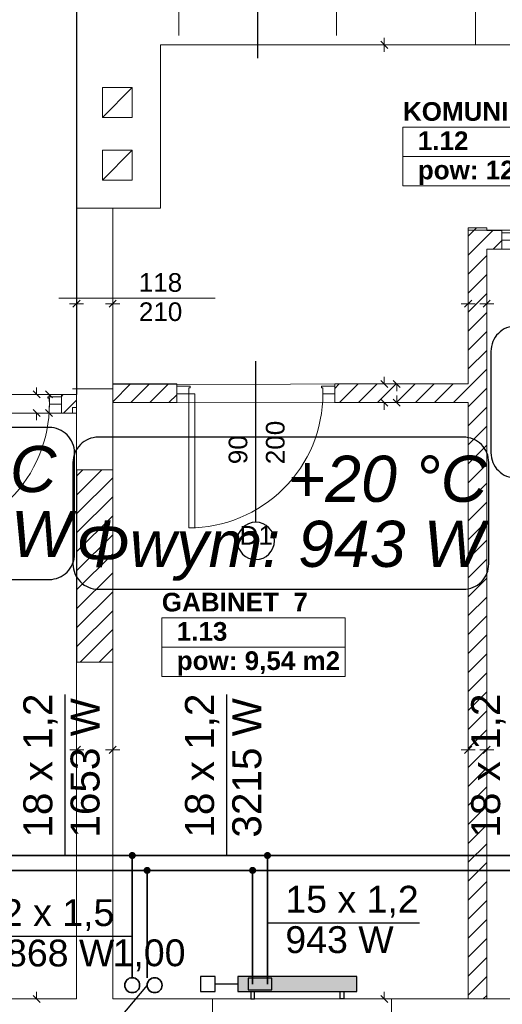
# Model space of a CAD drawing. Header units: millimetres. Extents: x 204754 to 495640, y -178579 to -98814.
# Tile 72 of 179: x 268900 to 272138, y -138755 to -132151. Entities that reach past the tile are written whole.
import ezdxf
from ezdxf import colors
from ezdxf.entities.mleader import LeaderData, LeaderLine
from ezdxf.enums import TextEntityAlignment as Align
from ezdxf.lldxf.tags import DXFTag
from ezdxf.math import Vec2, Vec3

# ---------------------------------------------------------------- set-up
doc = ezdxf.new("R2010")
doc.units = ezdxf.units.MM
doc.header["$MEASUREMENT"] = 0
doc.layers.get('0').update_dxf_attribs({"color": 252, "lineweight": 5})
for name, color, linetype in [('IS_Armatura_podłączeniowa_grz._dolnozas.', 7, 'SOLID'), ('IS_Armatura_Therm', 7, 'SOLID'), ('IS_Grzejniki_Plan_rzut', 7, 'SOLID'), ('IS_Opisy_działek_Therm', 7, 'SOLID'), ('IS_Text_Konstrukcji', 7, 'Continuous')]:
    doc.layers.add(name, color=color, linetype=linetype)
for name, color, linetype, lineweight in [('IS_opisy', 7, 'Continuous', 35), ('IS_Powrót', 5, 'DASH', 35), ('IS_Text_Armatury_Therm', 7, 'Continuous', 35), ('IS_Zasilanie', 1, 'SOLID', 35), ('Nowe_! NAZWY POM', 252, 'Continuous', 5), ('Nowe_! NAZWY POM_Nr_pióra__19', 252, 'Continuous', 5), ('Nowe_220-A Ściany', 252, 'Continuous', 5), ('Nowe_220-A Ściany_Nr_pióra__93', 252, 'Continuous', 5), ('Nowe_820-G Rysunki Obrazki_Nr_pióra__24', 252, 'Continuous', 5), ('Nowe_Drzwi ARCHICAD_Nr_pióra__168', 252, 'Continuous', 5), ('Nowe_Metryczki pomieszczeń ARCHICADa_Nr_pióra__13', 252, 'Continuous', 5), ('Nowe_Nowe_220(1)-A Ściany zewnętrzne_Nr_pióra__241', 252, 'Continuous', 5), ('Nowe_Nowe_220(1)-A Ściany zewnętrzne_Nr_pióra__3', 252, 'Continuous', 5), ('Nowe_Nowe_220(1)-A Ściany zewnętrzne_Nr_pióra__57', 252, 'Continuous', 5), ('Nowe_TABELKA_Nr_pióra__1', 252, 'Continuous', 5), ('Nowe_Znaczniki drzwi ARCHICADa', 252, 'Continuous', 5), ('Nowe_Znaczniki drzwi ARCHICADa_Nr_pióra__111', 252, 'Continuous', 5), ('Nowe_Znaczniki drzwi ARCHICADa_Nr_pióra__141', 252, 'Continuous', 5)]:
    doc.layers.add(name, color=color, linetype=linetype, lineweight=lineweight)
doc.styles.add('GENERATED_STYLE_1', font='arial.ttf')
doc.styles.add('GENERATED_STYLE_2', font='arialbd.ttf')
doc.styles.add('Opisowy', font='arial.ttf')
tags = doc.linetypes.add('DASH', pattern=[15, 10, -5]).pattern_tags.tags
tags[6:7] = [DXFTag(74, 4), DXFTag(75, 0), DXFTag(340, '0'), DXFTag(46, 0.0), DXFTag(50, 0.0), DXFTag(44, 0.0), DXFTag(45, 0.0)]
tags[4:5] = [DXFTag(74, 4), DXFTag(75, 0), DXFTag(340, '0'), DXFTag(46, 0.0), DXFTag(50, 0.0), DXFTag(44, 0.0), DXFTag(45, 0.0)]
tags = doc.linetypes.add('SOLID', pattern=[10, 10, 0]).pattern_tags.tags
tags[6:7] = [DXFTag(74, 4), DXFTag(75, 0), DXFTag(340, '0'), DXFTag(46, 0.0), DXFTag(50, 0.0), DXFTag(44, 0.0), DXFTag(45, 0.0)]
tags[4:5] = [DXFTag(74, 4), DXFTag(75, 0), DXFTag(340, '0'), DXFTag(46, 0.0), DXFTag(50, 0.0), DXFTag(44, 0.0), DXFTag(45, 0.0)]

# ---------------------------------------------------------------- blocks, each defined once
blk = doc.blocks.new('KOMUNIKACJA_1.12_23', base_point=(272108.2, -132969.8))
at = {"layer": 'Nowe_Metryczki pomieszczeń ARCHICADa_Nr_pióra__13', "color": 7, "linetype": 'Continuous', "lineweight": 13}
for p, q in [((271471.1, -132871.6), (271471.1, -133264.5)), ((271471.1, -132871.6), (272745.4, -132871.6)), ((272745.4, -132871.6), (272745.4, -133264.5)), ((271471.1, -133068), (272745.4, -133068)), ((271471.1, -133264.5), (272745.4, -133264.5))]:
    blk.add_line(p, q, dxfattribs=at)
at = {"layer": 'Nowe_Metryczki pomieszczeń ARCHICADa_Nr_pióra__13', "color": 7, "lineweight": 13, "style": 'GENERATED_STYLE_2'}
for tag, p in [('ROOM_NAME', (271471.1, -132703.8)), ('ROOM_NUMBER', (271571.1, -132900.2)), ('ROOM_CALC_AREA', (271571.1, -133096.6))]:
    blk.add_attdef(tag, text='', height=125, dxfattribs=at).set_placement(p, align=Align.TOP_LEFT)
blk = doc.blocks.new('GABINET  7 _1.13_27', base_point=(270469.1, -136261))
at = {"layer": 'Nowe_Metryczki pomieszczeń ARCHICADa_Nr_pióra__13', "color": 7, "linetype": 'Continuous', "lineweight": 13}
for p, q in [((269853.5, -136162.8), (269853.5, -136555.7)), ((269853.5, -136162.8), (271084.6, -136162.8)), ((271084.6, -136162.8), (271084.6, -136555.7)), ((269853.5, -136359.2), (271084.6, -136359.2)), ((269853.5, -136555.7), (271084.6, -136555.7))]:
    blk.add_line(p, q, dxfattribs=at)
at = {"layer": 'Nowe_Metryczki pomieszczeń ARCHICADa_Nr_pióra__13', "color": 7, "lineweight": 13, "style": 'GENERATED_STYLE_2'}
for tag, p in [('ROOM_NAME', (269853.5, -135995)), ('ROOM_NUMBER', (269953.5, -136191.4)), ('ROOM_CALC_AREA', (269953.5, -136387.8))]:
    blk.add_attdef(tag, text='', height=125, dxfattribs=at).set_placement(p, align=Align.TOP_LEFT)
blk = doc.blocks.new('D Marker 11_28')
at = {"layer": 'Nowe_Znaczniki drzwi ARCHICADa_Nr_pióra__111', "color": 7, "linetype": 'Continuous', "lineweight": 25}
blk.add_line((0, -927.4), (0, 153.6), dxfattribs=at)
at = {"layer": 'Nowe_Znaczniki drzwi ARCHICADa_Nr_pióra__141', "color": 7, "linetype": 'Continuous', "lineweight": 25}
for start, end in [(0, 180), (180, 0)]:
    blk.add_arc((0, -1052.4), 125, start, end, dxfattribs=at)
at = {"layer": 'Nowe_Znaczniki drzwi ARCHICADa_Nr_pióra__141', "color": 7, "lineweight": 25, "style": 'GENERATED_STYLE_1'}
for tag, rotation, p in [('AC_WIDO_B_SIZE', 90, (230.4, -537.9)), ('AC_MarkerText_4', 90, (-19.6, -537.9)), ('AC_MarkerText_1', 360, (-109.1, -1114.9))]:
    blk.add_attdef(tag, text='', height=125, rotation=rotation, dxfattribs=at).set_placement(p, align=Align.BOTTOM_LEFT)
blk = doc.blocks.new('D Marker 11_27')
at = {"layer": 'Nowe_Znaczniki drzwi ARCHICADa_Nr_pióra__111', "color": 7, "linetype": 'Continuous', "lineweight": 25}
blk.add_line((0, 802.4), (0, -603.6), dxfattribs=at)
at = {"layer": 'Nowe_Znaczniki drzwi ARCHICADa_Nr_pióra__141', "color": 7, "linetype": 'Continuous', "lineweight": 25}
for start, end in [(0, 180), (180, 0)]:
    blk.add_arc((0, 927.4), 125, start, end, dxfattribs=at)
at = {"layer": 'Nowe_Znaczniki drzwi ARCHICADa_Nr_pióra__141', "color": 7, "lineweight": 25, "style": 'GENERATED_STYLE_1'}
for tag, p in [('AC_MarkerText_4', (-19.6, 304.8)), ('AC_WIDO_B_SIZE', (230.4, 209.9))]:
    blk.add_attdef(tag, text='', height=125, rotation=90, dxfattribs=at).set_placement(p, align=Align.BOTTOM_LEFT)
blk.add_attdef('AC_MarkerText_1', text='', height=125, dxfattribs=at).set_placement((-109.1, 864.9), align=Align.BOTTOM_LEFT)
blk = doc.blocks.new('podkład 20251118')
at = {"color": 252, "linetype": 'Continuous', "lineweight": 5}
for p, q in [((271346, -132319.5), (271346, -132272)), ((271369.8, -132343.3), (271322.3, -132295.8)), ((271322.3, -132295.8), (271369.8, -132343.3)), ((271346, -132319.5), (271346, -132367)), ((269281.3, -134055.7), (269233.8, -134055.7)), ((269257.5, -134079.5), (269305, -134032)), ((269305, -134032), (269257.5, -134079.5)), ((269281.3, -134055.7), (269328.8, -134055.7)), ((269523.7, -134055.7), (269476.2, -134055.7)), ((269500, -134079.5), (269547.5, -134032)), ((269547.5, -134032), (269500, -134079.5)), ((269523.7, -134055.7), (269571.2, -134055.7)), ((271908.7, -134055.7), (271861.2, -134055.7)), ((271885, -134079.5), (271932.5, -134032)), ((271932.5, -134032), (271885, -134079.5)), ((271908.7, -134055.7), (271956.2, -134055.7)), ((272033.7, -134055.7), (271986.2, -134055.7)), ((272010, -134079.5), (272057.5, -134032)), ((272057.5, -134032), (272010, -134079.5)), ((272033.7, -134055.7), (272081.2, -134055.7)), ((271322.3, -134570.8), (271369.8, -134618.3)), ((271346, -134594.5), (271346, -134547)), ((271453.5, -134618.3), (271406, -134570.8)), ((271429.8, -134594.5), (271429.8, -134642)), ((268989.8, -134640.8), (269037.3, -134688.3)), ((269013.5, -134664.5), (269013.5, -134617)), ((269121, -134688.3), (269073.5, -134640.8)), ((269097.3, -134664.5), (269097.3, -134712)), ((271369.8, -134743.3), (271322.3, -134695.8)), ((271346, -134719.5), (271346, -134767)), ((271406, -134695.8), (271453.5, -134743.3)), ((271429.8, -134719.5), (271429.8, -134672)), ((269037.3, -134813.3), (268989.8, -134765.8)), ((269013.5, -134789.5), (269013.5, -134837)), ((269073.5, -134765.8), (269121, -134813.3)), ((269097.3, -134789.5), (269097.3, -134742)), ((269260, -137072.2), (269307.5, -137024.7)), ((269307.5, -137024.7), (269260, -137072.2)), ((269500, -137072.2), (269547.5, -137024.7)), ((269547.5, -137024.7), (269500, -137072.2)), ((271885, -137072.2), (271932.5, -137024.7)), ((271932.5, -137024.7), (271885, -137072.2)), ((272010, -137072.2), (272057.5, -137024.7)), ((272057.5, -137024.7), (272010, -137072.2)), ((269283.7, -137048.5), (269236.2, -137048.5)), ((269283.7, -137048.5), (269331.2, -137048.5)), ((269523.7, -137048.5), (269476.2, -137048.5)), ((269523.7, -137048.5), (269571.2, -137048.5)), ((271908.7, -137048.5), (271861.2, -137048.5)), ((271908.7, -137048.5), (271956.2, -137048.5)), ((272033.7, -137048.5), (271986.2, -137048.5)), ((272033.7, -137048.5), (272081.2, -137048.5)), ((268989.8, -138695.8), (269037.3, -138743.3)), ((269013.5, -138719.5), (269013.5, -138672)), ((271322.3, -138695.8), (271369.8, -138743.3)), ((271346, -138719.5), (271346, -138672))]:
    blk.add_line(p, q, dxfattribs=at)
at = {"layer": 'Nowe_! NAZWY POM_Nr_pióra__19', "color": 252, "linetype": 'Continuous', "lineweight": 5}
for p, q in [((271957.1, -130584.5), (271957.1, -132319.5)), ((269283.7, -134664.5), (269283.7, -131034.5)), ((271957.1, -132319.5), (269843.7, -132319.5)), ((269843.7, -132319.5), (269843.7, -133414.9)), ((269843.7, -133414.9), (269523.7, -133414.9)), ((269523.7, -133414.9), (269523.7, -134597.3)), ((271908.7, -134594.5), (271908.7, -133562.7)), ((271908.7, -133562.7), (274383.7, -133565.6)), ((272033.7, -133689.5), (272033.7, -138719.5)), ((274383.7, -133689.5), (272033.7, -133689.5)), ((269523.7, -134597.3), (271908.7, -134594.5)), ((267915.3, -134664.5), (269283.7, -134664.5)), ((271908.7, -134719.5), (269523.7, -134720)), ((269523.7, -134720), (269523.7, -135060)), ((271908.7, -138719.5), (271908.7, -134719.5)), ((269253.6, -134789.5), (266173.7, -134789.5)), ((269281.3, -134753), (269253.6, -134753)), ((269253.6, -134753), (269253.6, -134789.5)), ((269281.3, -135369.5), (269281.3, -134753)), ((269523.7, -135060), (269525, -135060)), ((269525, -135060), (269525, -136488.7)), ((269281.3, -137219.5), (269281.3, -135369.5)), ((269525, -136488.7), (269523.7, -136488.7)), ((269523.7, -136488.7), (269523.7, -138719.5)), ((269281.3, -138711.1), (269281.3, -137219.5)), ((268608.6, -138719.5), (269281.3, -138719.5)), ((269281.3, -138719.5), (269281.3, -138711.1)), ((269523.7, -138719.5), (270243.7, -138719.5)), ((270243.7, -138719.5), (271908.7, -138719.5)), ((272033.7, -138719.5), (272863.7, -138719.5))]:
    blk.add_line(p, q, dxfattribs=at)
at = {"layer": 'Nowe_220-A Ściany', "color": 252, "linetype": 'Continuous', "lineweight": 5}
for p, q in [((271908.7, -133602.9), (271964.6, -133547)), ((271908.7, -133730.1), (272033.7, -133605.1)), ((272033.7, -133605.1), (272074.3, -133564.5)), ((272076.6, -133689.5), (272133.7, -133632.4)), ((271908.7, -133857.4), (272033.7, -133732.4)), ((271908.7, -133984.7), (272033.7, -133859.7)), ((271908.7, -134112), (272033.7, -133987)), ((271908.7, -134239.2), (272033.7, -134114.2)), ((271908.7, -134366.5), (272033.7, -134241.5)), ((271908.7, -134493.8), (272033.7, -134368.8)), ((271908.7, -134621.1), (272033.7, -134496.1)), ((269523.7, -134715.1), (269644.3, -134594.5)), ((269646.6, -134719.5), (269771.6, -134594.5)), ((269773.8, -134719.5), (269898.8, -134594.5)), ((271014.1, -134624.8), (271044.3, -134594.5)), ((271046.6, -134719.5), (271171.6, -134594.5)), ((271173.9, -134719.5), (271298.9, -134594.5)), ((271301.2, -134719.5), (271426.2, -134594.5)), ((271428.5, -134719.5), (271553.5, -134594.5)), ((271555.7, -134719.5), (271680.7, -134594.5)), ((271683, -134719.5), (271808, -134594.5)), ((269179.3, -134677.6), (269192.4, -134664.5)), ((269901.1, -134719.5), (269954.1, -134666.6)), ((271810.3, -134719.5), (271908.7, -134621.1)), ((271908.7, -134748.4), (272033.7, -134623.4)), ((269194.7, -134789.5), (269281.3, -134703)), ((271908.7, -134875.6), (272033.7, -134750.6)), ((271908.7, -135002.9), (272033.7, -134877.9)), ((271908.7, -135130.2), (272033.7, -135005.2)), ((271908.7, -135257.5), (272033.7, -135132.5)), ((269283.7, -135209.6), (269323.8, -135169.5)), ((269283.7, -135336.9), (269451.1, -135169.5)), ((269283.7, -135464.2), (269523.7, -135224.2)), ((271908.7, -135384.8), (272033.7, -135259.8)), ((269283.7, -135591.5), (269523.7, -135351.5)), ((271908.7, -135512), (272033.7, -135387)), ((269283.7, -135718.7), (269523.7, -135478.7)), ((271908.7, -135639.3), (272033.7, -135514.3)), ((269283.7, -135846), (269523.7, -135606)), ((271908.7, -135766.6), (272033.7, -135641.6)), ((269283.7, -135973.3), (269523.7, -135733.3)), ((271908.7, -135893.9), (272033.7, -135768.9)), ((269283.7, -136100.6), (269523.7, -135860.6)), ((271908.7, -136021.2), (272033.7, -135896.2)), ((269283.7, -136227.9), (269523.7, -135987.9)), ((271908.7, -136148.4), (272033.7, -136023.4)), ((269283.7, -136355.1), (269523.7, -136115.1)), ((271908.7, -136275.7), (272033.7, -136150.7)), ((269306.6, -136459.5), (269523.7, -136242.4)), ((271908.7, -136403), (272033.7, -136278)), ((269433.9, -136459.5), (269523.7, -136369.7)), ((271908.7, -136530.3), (272033.7, -136405.3)), ((271908.7, -136657.6), (272033.7, -136532.6)), ((271908.7, -136784.8), (272033.7, -136659.8)), ((271908.7, -136912.1), (272033.7, -136787.1)), ((271908.7, -137039.4), (272033.7, -136914.4)), ((271908.7, -137166.7), (272033.7, -137041.7)), ((271908.7, -137293.9), (272033.7, -137168.9)), ((271908.7, -137421.2), (272033.7, -137296.2)), ((271908.7, -137548.5), (272033.7, -137423.5)), ((271908.7, -137675.8), (272033.7, -137550.8)), ((271908.7, -137803.1), (272033.7, -137678.1)), ((271908.7, -137930.3), (272033.7, -137805.3)), ((271908.7, -138057.6), (272033.7, -137932.6)), ((271908.7, -138184.9), (272033.7, -138059.9)), ((271908.7, -138312.2), (272033.7, -138187.2)), ((271908.7, -138439.5), (272033.7, -138314.5)), ((271908.7, -138566.7), (272033.7, -138441.7)), ((271908.7, -138694), (272033.7, -138569)), ((272010.5, -138719.5), (272033.7, -138696.3))]:
    blk.add_line(p, q, dxfattribs=at)
at = {"layer": 'Nowe_220-A Ściany_Nr_pióra__93', "color": 252, "linetype": 'Continuous', "lineweight": 5}
for p, q in [((269966.5, -131855.9), (269966.5, -132255.9)), ((271026.5, -131855.9), (271026.5, -132255.9)), ((272033.7, -133547), (271908.7, -133547)), ((271908.7, -133547), (271908.7, -134594.5)), ((272033.7, -133564.5), (272033.7, -133547)), ((272133.7, -133564.5), (272033.7, -133564.5)), ((272133.7, -133579.5), (272133.7, -133564.5)), ((272133.7, -133629.5), (272133.7, -133579.5)), ((272133.7, -133689.5), (272133.7, -133629.5)), ((272033.7, -133689.5), (272133.7, -133689.5)), ((272033.7, -138719.5), (272033.7, -133689.5)), ((269954.1, -134594.5), (269523.7, -134594.5)), ((269523.7, -134594.5), (269523.7, -134719.5)), ((269954.1, -134609.5), (269954.1, -134594.5)), ((271014.1, -134609.5), (271014.1, -134594.5)), ((271908.7, -134594.5), (271014.1, -134594.5)), ((269179.3, -134679.5), (269179.3, -134664.5)), ((269281.3, -134664.5), (269179.3, -134664.5)), ((269281.3, -134789.5), (269281.3, -134664.5)), ((269954.1, -134659.5), (269954.1, -134609.5)), ((269954.1, -134719.5), (269954.1, -134659.5)), ((271014.1, -134659.5), (271014.1, -134609.5)), ((271014.1, -134719.5), (271014.1, -134659.5)), ((269179.3, -134729.5), (269179.3, -134679.5)), ((269179.3, -134789.5), (269179.3, -134729.5)), ((269523.7, -134719.5), (269954.1, -134719.5)), ((271014.1, -134719.5), (271908.7, -134719.5)), ((271908.7, -134719.5), (271908.7, -138719.5)), ((269179.3, -134789.5), (269281.3, -134789.5)), ((269523.7, -135169.5), (269283.7, -135169.5)), ((269283.7, -135169.5), (269283.7, -136459.5)), ((269523.7, -136459.5), (269523.7, -135169.5)), ((269283.7, -136459.5), (269523.7, -136459.5)), ((271908.7, -138719.5), (272033.7, -138719.5))]:
    blk.add_line(p, q, dxfattribs=at)
at = {"layer": 'Nowe_820-G Rysunki Obrazki_Nr_pióra__24', "color": 7, "linetype": 'Continuous', "lineweight": 15}
blk.add_line((269163.2, -134018.7), (270210.9, -134018.7), dxfattribs=at)
at = {"layer": 'Nowe_Drzwi ARCHICAD_Nr_pióra__168', "color": 252, "linetype": 'Continuous', "lineweight": 5}
for p, q in [((272213.7, -133579.5), (272133.7, -133579.5)), ((272133.7, -133579.5), (272133.7, -133629.5)), ((272133.7, -133629.5), (272133.7, -133579.5)), ((272133.7, -133629.5), (272213.7, -133629.5)), ((270034.1, -134609.5), (269954.1, -134609.5)), ((269954.1, -134609.5), (269954.1, -134659.5)), ((269954.1, -134659.5), (269954.1, -134609.5)), ((269954.1, -134659.5), (270034.1, -134659.5)), ((270044.1, -134609.5), (270034.1, -134609.5)), ((270034.1, -134659.5), (270034.1, -134619.5)), ((270034.1, -134619.5), (270044.1, -134619.5)), ((270074.1, -134659.5), (270034.1, -134659.5)), ((270034.1, -134659.5), (270034.1, -135559.5)), ((270044.1, -134619.5), (270044.1, -134609.5)), ((270074.1, -135559.5), (270074.1, -134659.5)), ((270934.1, -134609.5), (270924.1, -134609.5)), ((270924.1, -134609.5), (270924.1, -134619.5)), ((270924.1, -134619.5), (270934.1, -134619.5)), ((271014.1, -134609.5), (270934.1, -134609.5)), ((270934.1, -134619.5), (270934.1, -134659.5)), ((270934.1, -134659.5), (271014.1, -134659.5)), ((271014.1, -134659.5), (271014.1, -134609.5)), ((271014.1, -134659.5), (271014.1, -134609.5)), ((269099.3, -134679.5), (269089.3, -134679.5)), ((269089.3, -134679.5), (269089.3, -134689.5)), ((269089.3, -134689.5), (269099.3, -134689.5)), ((269179.3, -134679.5), (269099.3, -134679.5)), ((269099.3, -134689.5), (269099.3, -134729.5)), ((269099.3, -134729.5), (269179.3, -134729.5)), ((269179.3, -134729.5), (269179.3, -134679.5)), ((269179.3, -134729.5), (269179.3, -134679.5)), ((270034.1, -135559.5), (270074.1, -135559.5))]:
    blk.add_line(p, q, dxfattribs=at)
for centre in [(270034.1, -134659.5), (268199.3, -134729.5)]:
    blk.add_ellipse(centre, major_axis=(-636.4, 636.4), ratio=1, start_param=2.356194, end_param=3.926991, dxfattribs=at)
at = {"layer": 'Nowe_Nowe_220(1)-A Ściany zewnętrzne_Nr_pióra__241', "color": 252, "linetype": 'Continuous', "lineweight": 5}
for p, q in [((271957.1, -132319.5), (271957.1, -131799.5)), ((269526.9, -133414.9), (269281.3, -133414.9)), ((269253.6, -134628), (269526.9, -134628))]:
    blk.add_line(p, q, dxfattribs=at)
at = {"layer": 'Nowe_Nowe_220(1)-A Ściany zewnętrzne_Nr_pióra__3', "color": 252, "linetype": 'Continuous', "lineweight": 5}
for p, q in [((269655.2, -132606.3), (269455.2, -132606.3)), ((269455.2, -132606.3), (269455.2, -132806.3)), ((269455.2, -132806.3), (269655.2, -132606.3)), ((269655.2, -132806.3), (269655.2, -132606.3)), ((269455.2, -132806.3), (269655.2, -132806.3)), ((269655.2, -133026.3), (269455.2, -133026.3)), ((269455.2, -133026.3), (269455.2, -133226.3)), ((269455.2, -133226.3), (269655.2, -133026.3)), ((269655.2, -133226.3), (269655.2, -133026.3)), ((269455.2, -133226.3), (269655.2, -133226.3))]:
    blk.add_line(p, q, dxfattribs=at)
at = {"layer": 'Nowe_Nowe_220(1)-A Ściany zewnętrzne_Nr_pióra__57', "color": 252, "linetype": 'Continuous', "lineweight": 5}
for p, q in [((269281.3, -135369.5), (269281.3, -130729.5)), ((269843.7, -132319.5), (277673.7, -132319.5)), ((269843.7, -133414.9), (269843.7, -132319.5)), ((269523.7, -138719.5), (269523.7, -133414.9)), ((269523.7, -133414.9), (269843.7, -133414.9)), ((269281.3, -135169.5), (269523.7, -135169.5)), ((269281.3, -138719.5), (269281.3, -135369.5)), ((269281.3, -136459.5), (269523.7, -136459.5)), ((266173.7, -138719.5), (269281.3, -138719.5)), ((269523.7, -138719.5), (277673.7, -138719.5)), ((270193.7, -139419.5), (270193.7, -138719.5)), ((271393.7, -139419.5), (271393.7, -138719.5))]:
    blk.add_line(p, q, dxfattribs=at)
at = {"layer": 'Nowe_! NAZWY POM', "color": 7, "linetype": 'Continuous', "lineweight": 13}
for name, p, values in [('KOMUNIKACJA_1.12_23', (272108.2, -132969.8), {'ROOM_NAME': 'KOMUNIKACJA', 'ROOM_NUMBER': '1.12', 'ROOM_CALC_AREA': 'pow: 12,6 m2'}), ('GABINET  7 _1.13_27', (270469.1, -136261), {'ROOM_NAME': 'GABINET  7 ', 'ROOM_NUMBER': '1.13', 'ROOM_CALC_AREA': 'pow: 9,54 m2'})]:
    blk.add_blockref(name, p, dxfattribs=at).add_auto_attribs(values)
at = {"layer": 'Nowe_Znaczniki drzwi ARCHICADa', "color": 7, "linetype": 'Continuous', "lineweight": 25}
for name, p in [('D Marker 11_27', (270496.5, -131805.9)), ('D Marker 11_28', (270484.1, -134594.5))]:
    blk.add_blockref(name, p, dxfattribs=at).add_auto_attribs({'AC_MarkerText_1': 'D1', 'AC_MarkerText_4': '90', 'AC_WIDO_B_SIZE': '200'})
at = {"layer": 'Nowe_TABELKA_Nr_pióra__1', "color": 252, "lineweight": 5, "style": 'GENERATED_STYLE_1'}
for s, p in [('118', (269698.7, -133976)), ('210', (269699.4, -134172))]:
    blk.add_text(s, height=125, dxfattribs=at).set_placement(p)
blk = doc.blocks.new('_None')

msp = doc.modelspace()

# ---------------------------------------------------------------- hatches: boundary and pattern name
at = {"layer": 'IS_Grzejniki_Plan_rzut', "ltscale": 10}
msp.add_hatch(color=8, dxfattribs=at).paths.add_polyline_path([(270362.4, -138669.5), (271162.4, -138669.5), (271162.4, -138569.5), (270362.4, -138569.5)])
at = {"layer": 'IS_Opisy_działek_Therm'}
h = msp.add_hatch(color=1, dxfattribs=at)
edge = h.paths.add_edge_path()
edge.add_arc((269654.8, -137757.4), 24, 0, 360)
h = msp.add_hatch(color=1, dxfattribs=at)
edge = h.paths.add_edge_path()
edge.add_arc((270562.4, -137757.4), 24, 0, 360)
at = {"layer": 'IS_Powrót'}
h = msp.add_hatch(color=256, dxfattribs=at)
edge = h.paths.add_edge_path()
edge.add_arc((269754.8, -137857.4), 24, 0, 360)
h = msp.add_hatch(color=256, dxfattribs=at)
edge = h.paths.add_edge_path()
edge.add_arc((270462.4, -137857.4), 24, 0, 360)

# ---------------------------------------------------------------- linework, layer by layer
at = {"layer": 'IS_Armatura_podłączeniowa_grz._dolnozas.', "ltscale": 10}
for p, q in [((270592.4, -138579.5), (270432.4, -138579.5)), ((270432.4, -138579.5), (270432.4, -138659.5)), ((270592.4, -138659.5), (270592.4, -138579.5)), ((270432.4, -138659.5), (270592.4, -138659.5)), ((270432.4, -138659.5), (270432.4, -138659.5))]:
    msp.add_line(p, q, dxfattribs=at)
at = {"layer": 'IS_Armatura_Therm', "ltscale": 10}
for p, q in [((270212.4, -138569.5), (270112.4, -138569.5)), ((270112.4, -138569.5), (270112.4, -138669.5)), ((270212.4, -138669.5), (270212.4, -138569.5)), ((270362.4, -138619.5), (270212.4, -138619.5)), ((270112.4, -138669.5), (270212.4, -138669.5))]:
    msp.add_line(p, q, dxfattribs=at)
at = {"layer": 'IS_Grzejniki_Plan_rzut', "ltscale": 10}
for p, q in [((271162.4, -138569.5), (270362.4, -138569.5)), ((270362.4, -138569.5), (270362.4, -138669.5)), ((271162.4, -138669.5), (271162.4, -138569.5)), ((270362.4, -138669.5), (271162.4, -138669.5)), ((270362.4, -138669.5), (270362.4, -138669.5)), ((270449.9, -138669.5), (270449.9, -138719.5)), ((270474.9, -138719.5), (270474.9, -138669.5)), ((271049.9, -138719.5), (271049.9, -138669.5)), ((271074.9, -138669.5), (271074.9, -138719.5)), ((270449.9, -138719.5), (270474.9, -138719.5)), ((271074.9, -138719.5), (271049.9, -138719.5))]:
    msp.add_line(p, q, dxfattribs=at)
at = {"layer": 'IS_Opisy_działek_Therm', "ltscale": 10}
for p, q in [((269205, -137757.4), (269205, -136677.4)), ((270290, -137757.4), (270290, -136677.4)), ((270562.4, -138210), (271582.4, -138210)), ((269654.8, -138300), (268624.8, -138300))]:
    msp.add_line(p, q, dxfattribs=at)
at = {"layer": 'IS_Powrót', "ltscale": 10}
for p, q in [((269754.8, -137857.4), (268645.6, -137857.4)), ((269754.8, -138577.2), (269754.8, -137857.4)), ((269754.8, -137857.4), (270462.4, -137857.4)), ((270462.4, -138619.5), (270462.4, -137857.4)), ((270462.4, -137857.4), (273148.4, -137857.4))]:
    msp.add_line(p, q, dxfattribs=at)
msp.add_circle((269804.8, -138627.2), 50, dxfattribs=at)
at = {"layer": 'IS_Text_Konstrukcji', "linetype": 'SOLID', "ltscale": 10}
for points in [[(272231.6, -135225.4), (274911.6, -135225.4, 0.414214), (275081.6, -135055.4), (275081.6, -134375.4, 0.414214), (274911.6, -134205.4), (272231.6, -134205.4, 0.414214), (272061.6, -134375.4), (272061.6, -135055.4, 0.414214), (272231.6, -135225.4)], [(266417.6, -135905.8), (269097.6, -135905.8, 0.414214), (269267.6, -135735.8), (269267.6, -135055.8, 0.414214), (269097.6, -134885.8), (266417.6, -134885.8, 0.414214), (266247.6, -135055.8), (266247.6, -135735.8, 0.414214), (266417.6, -135905.8)], [(269427.2, -135971.4), (271877.2, -135971.4, 0.414214), (272047.2, -135801.4), (272047.2, -135121.4, 0.414214), (271877.2, -134951.4), (269427.2, -134951.4, 0.414214), (269257.2, -135121.4), (269257.2, -135801.4, 0.414214), (269427.2, -135971.4)]]:
    msp.add_lwpolyline(points, format="xyb", dxfattribs=at)
at = {"layer": 'IS_Zasilanie', "ltscale": 10}
for p, q in [((269654.8, -137757.4), (268745.6, -137757.4)), ((269654.8, -138577.2), (269654.8, -137757.4)), ((269654.8, -137757.4), (270562.4, -137757.4)), ((270562.4, -138619.5), (270562.4, -137757.4)), ((270562.4, -137757.4), (273248.4, -137757.4))]:
    msp.add_line(p, q, dxfattribs=at)
msp.add_circle((269654.8, -138627.2), 50, dxfattribs=at)

# ---------------------------------------------------------------- block references
msp.add_blockref('podkład 20251118', (0, 0))

# ---------------------------------------------------------------- texts
at = {"layer": 'IS_Opisy_działek_Therm', "ltscale": 10, "char_height": 194.4, "rotation": 90}
for s, insert, attachment_point in [('\\fArial|b0|i0;18 x 1,2', (269154.6, -137637.4), 7), ('\\fArial|b0|i0;1653 W', (269241, -137637.4), 1), ('\\fArial|b0|i0;18 x 1,2', (270239.6, -137637.4), 7), ('\\fArial|b0|i0;3215 W', (270326, -137637.4), 1), ('\\fArial|b0|i0;18 x 1,2', (272159.6, -137637.4), 7)]:
    msp.add_mtext(s, dxfattribs=dict(at, insert=insert, attachment_point=attachment_point))
at = {"layer": 'IS_Opisy_działek_Therm', "ltscale": 10, "char_height": 180}
for s, insert, attachment_point in [('\\fArial|b0|i0;15 x 1,2', (270682.4, -138174), 7), ('\\fArial|b0|i0;22 x 1,5', (269534.8, -138264), 9), ('\\fArial|b0|i0;943 W', (270682.4, -138231.6), 1), ('\\fArial|b0|i0;4868 W', (269534.8, -138321.6), 3)]:
    msp.add_mtext(s, dxfattribs=dict(at, insert=insert, attachment_point=attachment_point))
at = {"layer": 'IS_Text_Armatury_Therm', "linetype": 'SOLID', "ltscale": 10, "insert": (270012.4, -138533.5), "char_height": 180, "attachment_point": 9}
msp.add_mtext('\\fArial|b0|i0;1,00  ', dxfattribs=at)
at = {"layer": 'IS_Text_Konstrukcji', "linetype": 'SOLID', "ltscale": 10, "char_height": 309.6}
for s, insert, attachment_point in [('\\fArial|b0|i1;+20 °C', (267807.6, -135323.8), 7), ('\\fArial|b0|i1;+20 °C', (270697.2, -135389.4), 7), ('\\fArial|b0|i1;Φwym: 1260 W', (267757.6, -135446.2), 2), ('\\fArial|b0|i1;Φwym: 943 W', (270647.2, -135511.8), 2)]:
    msp.add_mtext(s, dxfattribs=dict(at, insert=insert, attachment_point=attachment_point))

# ---------------------------------------------------------------- leaders
at = {"layer": 'IS_opisy', "lineweight": 25}
ml = msp.add_multileader_mtext('Standard', dxfattribs=at)
ml.set_content('{\\fArial Narrow|b0|i0|c238|p34;PION CO3\\P%%C 22 x 1,5}', color=256, style='Opisowy')
ml.set_leader_properties()
ml.set_arrow_properties(name='NONE')
ml.build(insert=Vec2(0, 0))
ml.multileader.update_dxf_attribs({"dogleg_length": 0.1, "arrow_head_size": 8.61})
ctx = ml.context
ctx.base_point, ctx.char_height, ctx.arrow_head_size, ctx.landing_gap_size, ctx.plane_origin = Vec3(268195.1, -139409.7), 168, 8.61, 0.861, Vec3(271127.4, -141242.3)
notes = []
notes.append((ctx, [(1, (1, 1, 0), (269092.7, -139409.7), (-1, 0), 0.1, [(0, [(269754.8, -138627.2)], 256, [])])]))
ctx.mtext.insert, ctx.mtext.width, ctx.mtext.flow_direction = Vec3(268195.9, -139309), 2253.53, 5
for ctx, leaders in notes:
    for number, flags, end, landing, length, lines in leaders:
        leader = LeaderData()
        leader.index, (leader.has_last_leader_line, leader.has_dogleg_vector, leader.attachment_direction) = number, flags
        leader.last_leader_point, leader.dogleg_vector, leader.dogleg_length = Vec3(end), Vec3(landing), length
        for number, points, colour, breaks in lines:
            line = LeaderLine()
            line.index, line.vertices, line.color, line.breaks = number, Vec3.list(points), colors.encode_raw_color(colour), breaks
            leader.lines.append(line)
        ctx.leaders.append(leader)

doc.saveas('drawing.dxf')
